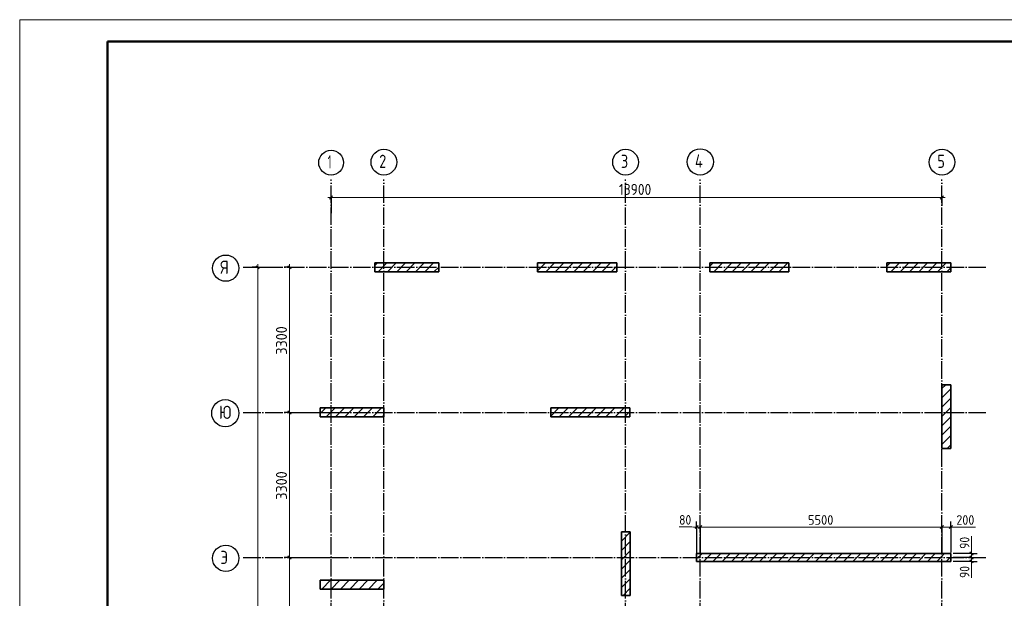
# Model space of a CAD drawing. Header units: millimetres. Extents: x -49773 to 2322955, y -3321 to 58485.
# Tile 233 of 256: x 964209 to 986612, y 43772 to 56937. Entities that reach past the tile are written whole.
import ezdxf

# ---------------------------------------------------------------- set-up
doc = ezdxf.new("R2010")
doc.units = ezdxf.units.MM
for name, pattern in [('______11', [500, 400, -50, 0, -50]), ('______3', [500, 400, -100]), ('______5', [1100, 800, -100, 100, -100])]:
    doc.linetypes.add(name, pattern=pattern)
for name, color, linetype, lineweight in [('Standard', 7, 'Continuous', 25), ('Балка_ общее', 7, '______3', 13), ('Размерная линия_ общее', 7, 'Continuous', 13), ('Стена_ общее', 7, 'Continuous', 35)]:
    doc.layers.add(name, color=color, linetype=linetype, lineweight=lineweight)
doc.layers.add('Осевая линия_ общее', color=7, linetype='______5', lineweight=13, true_color=0xa0a0a0)
doc.styles.add('ISOCPEUR', font='txt')

msp = doc.modelspace()

# ---------------------------------------------------------------- linework, layer by layer
at = {"color": 7, "linetype": 'Continuous', "lineweight": 35, "transparency": 33554687}
for p, q in [((973742.2, 51402.9), (972292.2, 51402.9)), ((972292.2, 51402.9), (972292.2, 51202.9)), ((973742.2, 51202.9), (973742.2, 51402.9)), ((977792.2, 51402.9), (975992.2, 51402.9)), ((975992.2, 51402.9), (975992.2, 51202.9)), ((977792.2, 51202.9), (977792.2, 51402.9)), ((981712.2, 51402.9), (979912.2, 51402.9)), ((979912.2, 51402.9), (979912.2, 51202.9)), ((981712.2, 51202.9), (981712.2, 51402.9)), ((985392.2, 51402.9), (983942.2, 51402.9)), ((983942.2, 51402.9), (983942.2, 51202.9)), ((985392.2, 51202.9), (985392.2, 51402.9)), ((972292.2, 51202.9), (973742.2, 51202.9)), ((975992.2, 51202.9), (977792.2, 51202.9)), ((979912.2, 51202.9), (981712.2, 51202.9)), ((983942.2, 51202.9), (985392.2, 51202.9)), ((985392.2, 48632.9), (985192.2, 48632.9)), ((985192.2, 48632.9), (985192.2, 47182.9)), ((985392.2, 47182.9), (985392.2, 48632.9)), ((972492.2, 48102.9), (971042.2, 48102.9)), ((971042.2, 48102.9), (971042.2, 47902.9)), ((972492.2, 47902.9), (972492.2, 48102.9)), ((978092.2, 48102.9), (976292.2, 48102.9)), ((976292.2, 48102.9), (976292.2, 47902.9)), ((978092.2, 47902.9), (978092.2, 48102.9)), ((971042.2, 47902.9), (972492.2, 47902.9)), ((976292.2, 47902.9), (978092.2, 47902.9)), ((985192.2, 47182.9), (985392.2, 47182.9)), ((977902.2, 45287.9), (977902.2, 43837.9)), ((978102.2, 45287.9), (977902.2, 45287.9)), ((978102.2, 43837.9), (978102.2, 45287.9)), ((972492.2, 44182.9), (971042.2, 44182.9)), ((971042.2, 44182.9), (971042.2, 43982.9)), ((972492.2, 43982.9), (972492.2, 44182.9)), ((971042.2, 43982.9), (972492.2, 43982.9)), ((977902.2, 43837.9), (978102.2, 43837.9))]:
    msp.add_line(p, q, dxfattribs=at)
at = {"color": 253, "linetype": '______5', "lineweight": 18, "true_color": 0xababab, "transparency": 33554687}
for p, q in [((972292.2, 51344.5), (972350.6, 51402.9)), ((972574.9, 51202.9), (972774.9, 51402.9)), ((972999.2, 51202.9), (973199.2, 51402.9)), ((973423.4, 51202.9), (973623.4, 51402.9)), ((975992.2, 51226.1), (976169, 51402.9)), ((976393.3, 51202.9), (976593.3, 51402.9)), ((976817.5, 51202.9), (977017.5, 51402.9)), ((977241.8, 51202.9), (977441.8, 51402.9)), ((977666.1, 51202.9), (977792.2, 51329.1)), ((979912.2, 51327.8), (979987.4, 51402.9)), ((980211.7, 51202.9), (980411.7, 51402.9)), ((980635.9, 51202.9), (980835.9, 51402.9)), ((981060.2, 51202.9), (981260.2, 51402.9)), ((981484.4, 51202.9), (981684.4, 51402.9)), ((984030, 51202.9), (984230, 51402.9)), ((984454.3, 51202.9), (984654.3, 51402.9)), ((984878.5, 51202.9), (985078.6, 51402.9)), ((985302.8, 51202.9), (985392.2, 51292.3)), ((985192.2, 48546.7), (985278.4, 48632.9)), ((985192.2, 48122.5), (985392.2, 48322.5)), ((971042.2, 47973.2), (971172, 48102.9)), ((971396.2, 47902.9), (971596.2, 48102.9)), ((971820.5, 47902.9), (972020.5, 48102.9)), ((972244.7, 47902.9), (972444.7, 48102.9)), ((976487.4, 47902.9), (976687.4, 48102.9)), ((976911.7, 47902.9), (977111.7, 48102.9)), ((977335.9, 47902.9), (977535.9, 48102.9)), ((977760.2, 47902.9), (977960.2, 48102.9)), ((985192.2, 47698.2), (985392.2, 47898.2)), ((985192.2, 47273.9), (985392.2, 47473.9)), ((977902.2, 45075.1), (978102.2, 45275.1)), ((977902.2, 44650.8), (978102.2, 44850.9)), ((977902.2, 44226.6), (978102.2, 44426.6)), ((971042.2, 44154.8), (971070.3, 44182.9)), ((971294.6, 43982.9), (971494.6, 44182.9)), ((971718.9, 43982.9), (971918.9, 44182.9)), ((972143.1, 43982.9), (972343.1, 44182.9)), ((977937.8, 43837.9), (978102.2, 44002.3))]:
    msp.add_line(p, q, dxfattribs=at)
at = {"color": 253, "linetype": '______11', "lineweight": 18, "true_color": 0xababab, "transparency": 33554687}
for p, q in [((972362.8, 51202.9), (972562.8, 51402.9)), ((972787, 51202.9), (972987, 51402.9)), ((973211.3, 51202.9), (973411.3, 51402.9)), ((973635.6, 51202.9), (973742.2, 51309.6)), ((976181.1, 51202.9), (976381.1, 51402.9)), ((976605.4, 51202.9), (976805.4, 51402.9)), ((977029.7, 51202.9), (977229.7, 51402.9)), ((977453.9, 51202.9), (977653.9, 51402.9)), ((979999.5, 51202.9), (980199.5, 51402.9)), ((980423.8, 51202.9), (980623.8, 51402.9)), ((980848, 51202.9), (981048, 51402.9)), ((981272.3, 51202.9), (981472.3, 51402.9)), ((983942.2, 51327.3), (984017.9, 51402.9)), ((984242.2, 51202.9), (984442.2, 51402.9)), ((984666.4, 51202.9), (984866.4, 51402.9)), ((985090.7, 51202.9), (985290.7, 51402.9)), ((981696.6, 51202.9), (981712.2, 51218.6)), ((985192.2, 48334.6), (985392.2, 48534.6)), ((971184.1, 47902.9), (971384.1, 48102.9)), ((971608.4, 47902.9), (971808.3, 48102.9)), ((972032.6, 47902.9), (972232.6, 48102.9)), ((976292.2, 47919.9), (976475.3, 48102.9)), ((976699.5, 47902.9), (976899.5, 48102.9)), ((977123.8, 47902.9), (977323.8, 48102.9)), ((977548, 47902.9), (977748, 48102.9)), ((977972.3, 47902.9), (978092.2, 48022.8)), ((985192.2, 47910.3), (985392.2, 48110.3)), ((972456.9, 47902.9), (972492.2, 47938.3)), ((985192.2, 47486.1), (985392.2, 47686.1)), ((985313.3, 47182.9), (985392.2, 47261.8)), ((977902.2, 45287.2), (977902.9, 45287.9)), ((977902.2, 44863), (978102.2, 45063)), ((977902.2, 44438.7), (978102.2, 44638.7)), ((971082.5, 43982.9), (971282.5, 44182.9)), ((971506.7, 43982.9), (971706.7, 44182.9)), ((971931, 43982.9), (972131, 44182.9)), ((977902.2, 44014.5), (978102.2, 44214.5)), ((972355.3, 43982.9), (972492.2, 44119.9))]:
    msp.add_line(p, q, dxfattribs=at)
at = {"layer": 'Standard', "color": 7, "linetype": 'Continuous', "lineweight": 13, "transparency": 33554687}
msp.add_lwpolyline([(964208.6, -2462.5), (1006208.6, -2462.5), (1006208.6, 56937.5), (964208.6, 56937.5), (964208.6, -2462.5)], close=True, dxfattribs=at)
at = {"layer": 'Standard', "color": 7, "linetype": 'Continuous', "lineweight": 50, "transparency": 33554687}
msp.add_lwpolyline([(966208.6, 56437.5), (1005708.6, 56437.5), (1005708.6, -1962.5), (966208.6, -1962.5), (966208.6, 56437.5)], close=True, dxfattribs=at)
at = {"layer": 'Балка_ общее', "color": 7, "linetype": 'Continuous', "lineweight": 13, "transparency": 33554687}
for p, q in [((971292.2, 52890.3), (971217.2, 52890.3)), ((985192.2, 52890.3), (985267.2, 52890.3)), ((969623.6, 51302.9), (969623.6, 51377.9)), ((970349.1, 51302.9), (970349.1, 51377.9)), ((969623.6, 30262.9), (969623.6, 51302.9)), ((970349.1, 48002.9), (970349.1, 51302.9)), ((970349.1, 44702.9), (970349.1, 48002.9)), ((970349.1, 40782.9), (970349.1, 44702.9))]:
    msp.add_line(p, q, dxfattribs=at)
at = {"layer": 'Балка_ общее', "color": 7, "linetype": 'Continuous', "lineweight": 25, "transparency": 33554687}
for p, q in [((971254.7, 52852.8), (971329.7, 52927.8)), ((985154.7, 52852.8), (985229.7, 52927.8)), ((969661.1, 51265.4), (969586.1, 51340.4)), ((970386.6, 51265.4), (970311.6, 51340.4)), ((970386.6, 47965.4), (970311.6, 48040.4)), ((970386.6, 44665.4), (970311.6, 44740.4))]:
    msp.add_line(p, q, dxfattribs=at)
at = {"layer": 'Балка_ общее', "color": 251, "linetype": 'Continuous', "lineweight": -3, "true_color": 0x656565, "transparency": 33554687}
for p, q in [((971292.2, 52890.3), (971292.2, 53015.3)), ((971292.2, 52890.3), (971292.2, 52765.3)), ((971292.2, 52890.3), (971292.2, 52532.9)), ((985192.2, 52890.3), (985192.2, 53015.3)), ((985192.2, 52890.3), (985192.2, 52765.3)), ((985192.2, 52890.3), (985192.2, 52718.8)), ((969623.6, 51302.9), (969498.6, 51302.9)), ((969623.6, 51302.9), (969748.6, 51302.9)), ((969623.6, 51302.9), (969976, 51302.9)), ((970349.1, 51302.9), (970224.1, 51302.9)), ((970349.1, 51302.9), (970474.1, 51302.9)), ((970349.1, 51302.9), (970546, 51302.9)), ((970349.1, 48002.9), (970224.1, 48002.9)), ((970349.1, 48002.9), (970474.1, 48002.9)), ((970349.1, 48002.9), (971659.2, 48002.9)), ((970349.1, 44702.9), (970224.1, 44702.9)), ((970349.1, 44702.9), (970474.1, 44702.9)), ((970349.1, 44702.9), (971415.7, 44702.9))]:
    msp.add_line(p, q, dxfattribs=at)
at = {"layer": 'Балка_ общее', "color": 7, "linetype": 'Continuous', "lineweight": 13, "transparency": 33554687}
msp.add_lwpolyline([(971292.2, 52890.3), (977692.3, 52890.3), (977692.3, 52890.3), (985192.2, 52890.3)], dxfattribs=at)
at = {"layer": 'Осевая линия_ общее', "color": 253, "linetype": '______11', "lineweight": -3, "true_color": 0xa0a0a0, "transparency": 33554687}
for p, q in [((971292.2, 29262.9), (971292.2, 53302.9)), ((972492.2, 29262.9), (972492.2, 53302.9)), ((977992.2, 29262.9), (977992.2, 53302.9)), ((979692.2, 29262.9), (979692.2, 53302.9)), ((985192.2, 29262.9), (985192.2, 53302.9)), ((969292.2, 51302.9), (969292.2, 51302.9)), ((969292.2, 51302.9), (986192.2, 51302.9)), ((969292.2, 48002.9), (969292.2, 48002.9)), ((969292.2, 48002.9), (986192.2, 48002.9)), ((969292.2, 44702.9), (969292.2, 44702.9)), ((969292.2, 44702.9), (986192.2, 44702.9))]:
    msp.add_line(p, q, dxfattribs=at)
at = {"layer": 'Осевая линия_ общее', "color": 7, "linetype": 'Continuous', "lineweight": 25, "transparency": 33554687}
for centre, radius in [((979693.5, 53702.2), 298.8), ((971294.2, 53685.3), 281.9), ((972494.7, 53695.8), 292.4), ((977994.7, 53695.8), 292.4), ((985194.7, 53695.8), 292.4), ((968896, 51283.4), 298.8), ((968886.8, 47983.4), 309.5), ((968896, 44683.4), 298.8)]:
    msp.add_circle(centre, radius, dxfattribs=at)
at = {"layer": 'Размерная линия_ общее', "color": 253, "linetype": 'Continuous', "lineweight": -3, "true_color": 0xa0a0a0, "transparency": 33554687}
for p, q in [((979612.2, 45394.1), (979612.2, 45519.2)), ((979692.2, 45394.1), (979692.2, 45519.2)), ((985192.2, 45394.1), (985192.2, 45519.2)), ((985392.2, 45394.1), (985392.2, 45519.2)), ((979612.2, 45394.1), (979612.2, 45269.2)), ((979612.2, 45394.1), (979612.2, 44792.9)), ((979692.2, 45394.1), (979692.2, 45269.2)), ((979692.2, 45394.1), (979692.2, 44792.9)), ((985192.2, 45394.1), (985192.2, 45269.2)), ((985192.2, 45394.1), (985192.2, 44812.9)), ((985392.2, 45394.1), (985392.2, 45269.2)), ((985392.2, 45394.1), (985392.2, 44812.9)), ((985868.3, 44792.9), (985743.3, 44792.9)), ((985868.3, 44702.9), (985743.3, 44702.9)), ((985868.3, 44612.9), (985743.3, 44612.9)), ((985868.3, 44792.9), (985993.3, 44792.9)), ((985868.3, 44702.9), (985993.3, 44702.9)), ((985868.3, 44612.9), (985993.3, 44612.9))]:
    msp.add_line(p, q, dxfattribs=at)
at = {"layer": 'Размерная линия_ общее', "color": 7, "linetype": 'Continuous', "lineweight": 13, "transparency": 33554687}
for p, q in [((979499, 45396.2), (979213, 45396.2)), ((979652.2, 45394.1), (979499, 45396.2)), ((979612.2, 45394.1), (979537.2, 45394.1)), ((979612.2, 45394.1), (979692.2, 45394.1)), ((979692.2, 45394.1), (985192.2, 45394.1)), ((985192.2, 45394.1), (985392.2, 45394.1)), ((985292.2, 45394.1), (985519.6, 45393.9)), ((985392.2, 45394.1), (985467.2, 45394.1)), ((985519.6, 45393.9), (985959.6, 45393.9)), ((985869, 44897.5), (985869, 45183.5)), ((985868.3, 44747.9), (985869, 44897.5)), ((985868.3, 44792.9), (985868.3, 44867.9)), ((985868.3, 44702.9), (985868.3, 44792.9)), ((985868.3, 44612.9), (985868.3, 44702.9)), ((985868.3, 44657.9), (985868.8, 44520.6)), ((985868.3, 44612.9), (985868.3, 44537.9)), ((985868.8, 44520.6), (985868.8, 44234.6))]:
    msp.add_line(p, q, dxfattribs=at)
at = {"layer": 'Размерная линия_ общее', "color": 7, "linetype": 'Continuous', "lineweight": 25, "transparency": 33554687}
for p, q in [((979574.7, 45356.7), (979649.7, 45431.6)), ((979654.7, 45356.7), (979729.7, 45431.6)), ((985154.7, 45356.7), (985229.7, 45431.6)), ((985354.7, 45356.7), (985429.7, 45431.6)), ((985905.8, 44755.4), (985830.8, 44830.4)), ((985905.8, 44665.4), (985830.8, 44740.4)), ((985905.8, 44575.4), (985830.8, 44650.4))]:
    msp.add_line(p, q, dxfattribs=at)
at = {"layer": 'Размерная линия_ общее', "color": 253, "linetype": 'Continuous', "lineweight": -3, "true_color": 0xa0a0a0, "transparency": 33554687}
for points in [[(985868.3, 44792.9), (985852, 44792.9), (985852, 44792.9), (985452.2, 44792.9)], [(985868.3, 44702.9), (985851.9, 44702.9), (985851.9, 44702.9), (985452.2, 44702.9)], [(985868.3, 44612.9), (985851.9, 44612.9), (985851.9, 44612.9), (985452.2, 44612.9)]]:
    msp.add_lwpolyline(points, dxfattribs=at)
at = {"layer": 'Стена_ общее', "color": 7, "linetype": 'Continuous', "lineweight": 35, "transparency": 33554687}
for p, q in [((985392.2, 44792.9), (979612.2, 44792.9)), ((979612.2, 44792.9), (979612.2, 44612.9)), ((979612.2, 44612.9), (985392.2, 44612.9)), ((985392.2, 44612.9), (985392.2, 44792.9))]:
    msp.add_line(p, q, dxfattribs=at)
at = {"layer": 'Стена_ общее', "color": 253, "linetype": '______5', "lineweight": 18, "true_color": 0xababab, "transparency": 33554687}
for p, q in [((979612.2, 44666.3), (979738.8, 44792.9)), ((979983.1, 44612.9), (980163.1, 44792.9)), ((980407.3, 44612.9), (980587.3, 44792.9)), ((980831.6, 44612.9), (981011.6, 44792.9)), ((981255.9, 44612.9), (981435.9, 44792.9)), ((981680.1, 44612.9), (981860.1, 44792.9)), ((982104.4, 44612.9), (982284.4, 44792.9)), ((982528.7, 44612.9), (982708.7, 44792.9)), ((982952.9, 44612.9), (983132.9, 44792.9)), ((983377.2, 44612.9), (983557.2, 44792.9)), ((983801.5, 44612.9), (983981.4, 44792.9)), ((984225.7, 44612.9), (984405.7, 44792.9)), ((984650, 44612.9), (984830, 44792.9)), ((985074.2, 44612.9), (985254.2, 44792.9))]:
    msp.add_line(p, q, dxfattribs=at)
at = {"layer": 'Стена_ общее', "color": 253, "linetype": '______11', "lineweight": 18, "true_color": 0xababab, "transparency": 33554687}
for p, q in [((979770.9, 44612.9), (979950.9, 44792.9)), ((980195.2, 44612.9), (980375.2, 44792.9)), ((980619.5, 44612.9), (980799.5, 44792.9)), ((981043.7, 44612.9), (981223.7, 44792.9)), ((981468, 44612.9), (981648, 44792.9)), ((981892.3, 44612.9), (982072.3, 44792.9)), ((982316.5, 44612.9), (982496.5, 44792.9)), ((982740.8, 44612.9), (982920.8, 44792.9)), ((983165.1, 44612.9), (983345.1, 44792.9)), ((983589.3, 44612.9), (983769.3, 44792.9)), ((984013.6, 44612.9), (984193.6, 44792.9)), ((984437.8, 44612.9), (984617.8, 44792.9)), ((984862.1, 44612.9), (985042.1, 44792.9)), ((985286.4, 44612.9), (985392.2, 44718.8))]:
    msp.add_line(p, q, dxfattribs=at)

# ---------------------------------------------------------------- texts
at = {"layer": 'Балка_ общее', "color": 7, "linetype": 'Continuous', "lineweight": 25, "transparency": 33554687, "insert": (977842.2, 52950.3), "char_height": 250, "width": 935.856, "attachment_point": 7, "style": 'ISOCPEUR'}
msp.add_mtext('\\W0.89;13900', dxfattribs=at)
at = {"layer": 'Балка_ общее', "color": 7, "linetype": 'Continuous', "lineweight": 25, "transparency": 33554687, "char_height": 250, "width": 816.026, "attachment_point": 7, "rotation": 90, "style": 'ISOCPEUR'}
for insert in [(970289.1, 49315.4), (970289.1, 46015.4)]:
    msp.add_mtext('\\W0.93;3300', dxfattribs=dict(at, insert=insert))
at = {"layer": 'Осевая линия_ общее', "color": 7, "linetype": 'Continuous', "lineweight": 25, "transparency": 33554687, "char_height": 300, "attachment_point": 7, "style": 'ISOCPEUR'}
for s, insert, width in [('\\W0.56;1', (971219.1, 53554.8), 233.343), ('\\W0.78;2', (972389.6, 53565.3), 326.407), ('\\W0.78;3', (977889.6, 53565.3), 326.407), ('\\W0.80;4', (979573.5, 53571.7), 359.83), ('\\W0.78;5', (985089.6, 53565.3), 326.407), ('\\W0.80;Я', (968776, 51152.9), 359.839), ('\\W0.83;Ю', (968744.3, 47852.9), 408.866), ('\\W0.80;Э', (968776, 44552.9), 359.839)]:
    msp.add_mtext(s, dxfattribs=dict(at, insert=insert, width=width))
at = {"layer": 'Размерная линия_ общее', "color": 7, "linetype": 'Continuous', "lineweight": 25, "transparency": 33554687, "char_height": 220, "attachment_point": 7, "style": 'ISOCPEUR'}
for s, insert, width in [('\\W0.87;80', (979213, 45446.2), 403.924), ('\\W0.93;5500', (982145.2, 45444.2), 718.094), ('\\W0.91;200', (985519.6, 45443.9), 561.981)]:
    msp.add_mtext(s, dxfattribs=dict(at, insert=insert, width=width))
at = {"layer": 'Размерная линия_ общее', "color": 7, "linetype": 'Continuous', "lineweight": 25, "transparency": 33554687, "char_height": 220, "attachment_point": 7, "rotation": 90, "style": 'ISOCPEUR'}
for insert, width in [((985819, 44897.5), 403.932), ((985818.8, 44234.6), 403.924)]:
    msp.add_mtext('\\W0.87;90', dxfattribs=dict(at, insert=insert, width=width))

doc.saveas('drawing.dxf')
